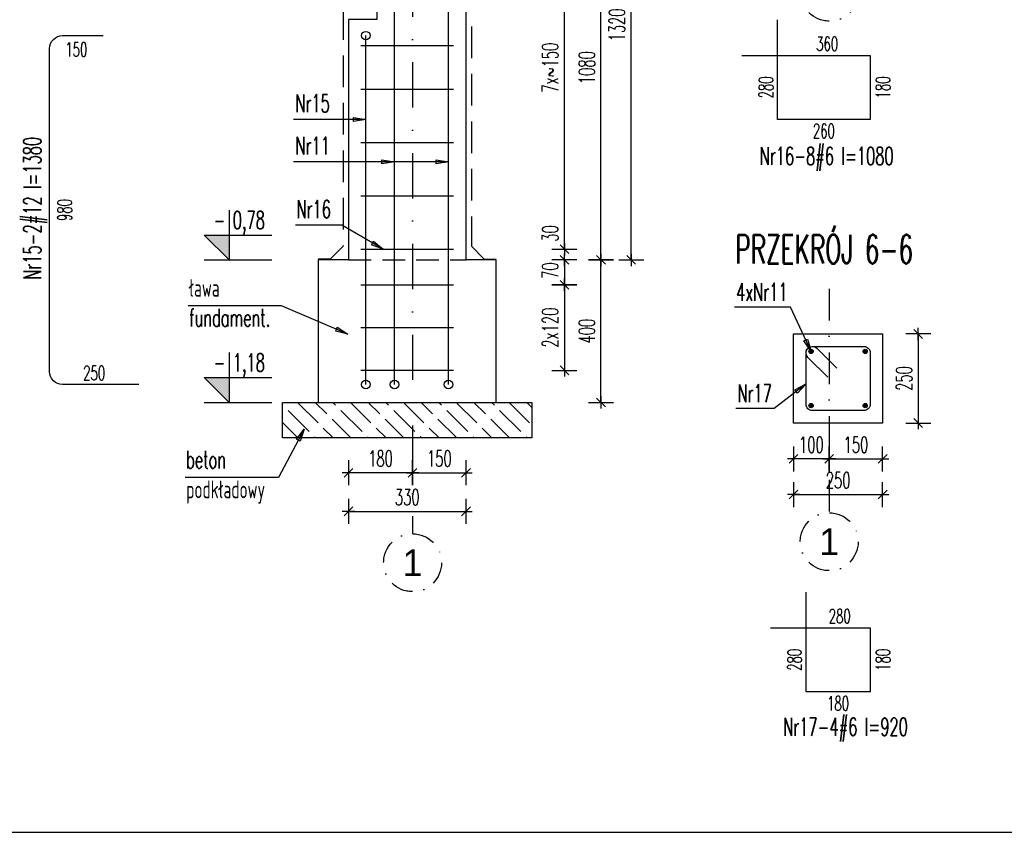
# Model space of a CAD drawing. Header units: centimetres. Extents: x -8002 to -6952, y -9103 to -4648.
# Tile 25 of 35: x -7722 to -7445, y -6111 to -5883. Entities that reach past the tile are written whole.
import ezdxf
from ezdxf.enums import TextEntityAlignment as Align

# ---------------------------------------------------------------- set-up
doc = ezdxf.new("R2010")
doc.units = ezdxf.units.CM
doc.linetypes.add('DASHDOT', pattern=[25.4, 12.7, -6.35, 0, -6.35])
doc.linetypes.add('DASHED', pattern=[19.05, 12.7, -6.35])
doc.layers.get('defpoints').update_dxf_attribs({"color": 8})
for name, color, linetype in [('hatch_R&F', 4, 'Continuous'), ('izolacje_R&F', 3, 'DASHED'), ('konstr_R&F', 2, 'Continuous'), ('odnośniki_R&F', 8, 'Continuous'), ('opisy_prętów_R&F', 2, 'Continuous'), ('opisy_R&F', 3, 'Continuous'), ('osie_R&F', 6, 'DASHDOT'), ('ozn_graficzne_R&F', 5, 'Continuous'), ('strzemiona_R&F', 7, 'Continuous'), ('widoki_przerywana_R&F', 4, 'DASHED'), ('widoki_R&F', 4, 'Continuous'), ('wymiary_R&F', 3, 'Continuous'), ('zbrojenie_R&F', 1, 'Continuous')]:
    doc.layers.add(name, color=color, linetype=linetype)
doc.styles.add('simplex 0.6', font='simplex.shx', dxfattribs={"width": 0.6})
doc.styles.get("Standard").update_dxf_attribs({"font": 'simplex.shx', "width": 0.6})
doc.styles.add('TECH', font='FL Pismo Techniczne.ttf')
doc.dimstyles.new('1_25 [mm]', dxfattribs={"dimscale": 0.25, "dimtxt": 18, "dimasz": 1, "dimexe": 0.18, "dimexo": 0.0625, "dimgap": 7, "dimtad": 1, "dimdec": 1, "dimlfac": 10, "dimrnd": 5, "dimdsep": 46, "dimtxsty": 'Standard', "dimblk1": 'KR', "dimblk2": 'KR', "dimsah": 1, "dimcen": 0.09, "dimse1": 1, "dimse2": 1, "dimclrd": 8, "dimadec": 0, "dimazin": 0, "dimtfac": 1, "dimtdec": 1, "dimtofl": 0, "dimtmove": 0, "dimatfit": 3, "dimfxl": 1, "dimtvp": 1, "dimtolj": 1, "dimtzin": 0, "dimarcsym": 0})
doc.dimstyles.new('PRĘTY 25', dxfattribs={"dimscale": 2.5, "dimtxt": 1.6, "dimasz": 0.4, "dimexe": 0, "dimexo": 0, "dimgap": 0.5, "dimtad": 1, "dimdec": 1, "dimlfac": 10, "dimrnd": 10, "dimzin": 12, "dimdsep": 46, "dimtxsty": 'Standard', "dimblk1": 'W', "dimblk2": 'W', "dimsah": 1, "dimcen": 0, "dimdle": 10, "dimse1": 1, "dimse2": 1, "dimsd1": 1, "dimsd2": 1, "dimclrd": 7, "dimclre": 256, "dimclrt": 256, "dimaunit": 1, "dimadec": 0, "dimazin": 0, "dimtfac": 8e-05, "dimtdec": 1, "dimtix": 1, "dimtmove": 2, "dimatfit": 3, "dimldrblk": 'W', "dimfxl": 1, "dimtolj": 1, "dimtzin": 9, "dimarcsym": 0})
doc.dimstyles.new('PRĘTY 50', dxfattribs={"dimscale": 5, "dimtxt": 1.6, "dimasz": 0.4, "dimexe": 0, "dimexo": 0, "dimgap": 0.5, "dimtad": 1, "dimdec": 1, "dimlfac": 10, "dimrnd": 10, "dimzin": 12, "dimdsep": 46, "dimtxsty": 'Standard', "dimblk1": 'W', "dimblk2": 'W', "dimsah": 1, "dimcen": 0, "dimdle": 10, "dimse1": 1, "dimse2": 1, "dimsd1": 1, "dimsd2": 1, "dimclrd": 7, "dimclre": 256, "dimclrt": 256, "dimaunit": 1, "dimadec": 0, "dimazin": 0, "dimtfac": 8e-05, "dimtdec": 1, "dimtix": 1, "dimtmove": 2, "dimatfit": 3, "dimldrblk": 'W', "dimfxl": 1, "dimtolj": 1, "dimtzin": 9, "dimarcsym": 0})

# ---------------------------------------------------------------- blocks, each defined once
blk = doc.blocks.new('*D679')
at = {"layer": 'defpoints', "color": 0, "transparency": 16777216}
for p in [(-7713.3, -5981.53), (-7688.3, -5985.13), (-7688.3, -5985.13)]:
    blk.add_point(p, dxfattribs=at)
at = {"layer": 'wymiary_R&F', "transparency": 16777216, "insert": (-7700.8, -5981.88), "char_height": 4, "attachment_point": 5}
blk.add_mtext('\\A1;250', dxfattribs=at)
blk = doc.blocks.new('W')
at = {"lineweight": 18}
for p, q in [((66734.272, -158580.872), (66863.494, -158581.143)), ((66733.14, -158581.999), (66732.869, -158711.221))]:
    blk.add_line(p, q, dxfattribs=at)
for radius in [3.765, 2.447]:
    blk.add_circle((66798.503, -158672.515), radius, dxfattribs=at)
for centre, radius, start, end in [((66734.269, -158582.001), 1.129, 89.87977, 179.87977), ((66862.505, -158583.964), 2.824, 16.7493, 89.87977), ((66863.488, -158583.966), 2.824, 16.54501, 89.87977), ((66805.956, -158667.717), 85.33, 64.98828, 86.63544), ((66799.917, -158770.445), 188.235, 76.25086, 86.63543), ((66805.956, -158667.717), 84.154, 64.98828, 128.20069), ((66786.8, -158606.748), 81.882, 341.53714, 16.7493), ((66786.8, -158606.748), 82.824, 341.53714, 16.54501), ((66805.956, -158667.717), 81.801, 68.48995, 128.20069), ((66838.392, -158613.201), 26.353, 6.14358, 76.25086), ((66825.597, -158617.882), 28.235, 68.48996, 110.1351), ((66829.599, -158617.043), 29.412, 17.04731, 64.98828), ((66857.996, -158706.248), 122.353, 110.1351, 143.97002), ((66829.599, -158617.043), 28.235, 17.04731, 64.98828), ((66768.465, -158620.076), 23.529, 128.20069, 152.28248), ((66768.465, -158620.076), 21.176, 128.20069, 152.28248), ((66807.753, -158625.116), 21.176, 71.14641, 130.05003), ((66801.224, -158644.236), 41.38, 19.43014, 71.14641), ((66945.529, -158789.02), 235.294, 130.05004, 136.60143), ((66816.102, -158621.181), 42.353, 334.08368, 17.04731), ((66816.102, -158621.181), 43.529, 334.08368, 17.04731), ((66762.615, -158617.002), 16.921, 152.28248, 197.57296), ((66762.615, -158617.002), 14.568, 152.28248, 197.57296), ((66806.22, -158618.367), 58.918, 332.83643, 7.79053), ((66927.732, -158571.3), 185.882, 195.6602, 198.49274), ((66927.732, -158571.3), 188.235, 195.6602, 198.49274), ((66733.52, -158580.493), 128.235, 314.87977, 339.83879), ((66830.601, -158628.26), 23.569, 333.80136, 8.7092), ((66857.996, -158706.248), 114.824, 136.60143, 154.98438), ((66743.861, -158632.797), 8, 340.08992, 18.49274), ((66743.861, -158632.797), 5.647, 340.08992, 18.49274), ((66820.278, -158637.515), 21.176, 326.97255, 19.43014), ((66733.142, -158580.869), 141.176, 291.28942, 338.47012), ((66733.142, -158580.869), 142.118, 291.28942, 338.49166), ((66926.154, -158698.822), 188.235, 160.08992, 177.01679), ((66837.529, -158667.136), 94.118, 159.86028, 196.56363), ((66812.327, -158673.031), 65.882, 143.97002, 193.16671), ((66837.529, -158667.136), 91.765, 159.86028, 193.16671), ((66733.52, -158580.493), 131.765, 314.87977, 333.80136), ((66733.142, -158580.869), 134.588, 318.23663, 334.08368), ((66733.142, -158580.869), 135.765, 318.43708, 334.08368), ((66733.142, -158580.869), 125.106, 292.5922, 326.97255), ((66788.059, -158673.613), 37.647, 154.98437, 188.67313), ((66835.24, -158679.727), 9.412, 103.13701, 134.87977), ((66833.529, -158672.395), 1.882, 13.47259, 103.13701), ((66733.142, -158580.869), 128.235, 289.92076, 315.118), ((66826.207, -158674.149), 9.412, 314.12236, 13.47259), ((66733.142, -158580.869), 132.706, 291.38849, 315.99781), ((66733.142, -158580.869), 131.765, 295.95818, 315.11162), ((66772.707, -158675.954), 22.118, 188.67312, 292.5922), ((66764.527, -158689.081), 26.353, 179.87977, 260.17328), ((66764.86, -158688.749), 18.303, 196.56362, 252.83776), ((66780.501, -158678.15), 23.569, 261.05034, 295.95818), ((66758.795, -158634.636), 73.412, 279.6886, 288.0475), ((66766.904, -158682.132), 25.229, 252.83776, 279.6886), ((66735.694, -158710.244), 2.824, 179.87977, 253.01024), ((66735.692, -158711.227), 2.824, 179.87977, 253.21454), ((66758.795, -158634.636), 81.882, 253.01024, 288.2224), ((66758.795, -158634.636), 82.824, 253.21454, 288.2224), ((66767.11, -158682.395), 33.412, 257.7647, 281.37192)]:
    blk.add_arc(centre, radius, start, end, dxfattribs=at)
blk = doc.blocks.new('*D680')
at = {"layer": 'defpoints', "color": 0, "transparency": 16777216}
for p in [(-7709.7, -5887.13), (-7705.86, -5887.13), (-7709.7, -5985.13)]:
    blk.add_point(p, dxfattribs=at)
at = {"layer": 'wymiary_R&F', "transparency": 16777216, "insert": (-7709.11, -5936.13), "char_height": 4, "attachment_point": 5, "rotation": 90}
blk.add_mtext('\\A1;980', dxfattribs=at)
blk = doc.blocks.new('*D681')
at = {"layer": 'defpoints', "color": 0, "transparency": 16777216}
for p in [(-7698.3, -5887.13), (-7713.3, -5890.73), (-7698.3, -5894.28)]:
    blk.add_point(p, dxfattribs=at)
at = {"layer": 'wymiary_R&F', "transparency": 16777216, "insert": (-7705.8, -5891.03), "char_height": 4, "attachment_point": 5}
blk.add_mtext('\\A1;150', dxfattribs=at)
blk = doc.blocks.new('KR')
for p, q in [((0, -14), (0, 14)), ((-7, 0), (7, 0))]:
    blk.add_line(p, q)
at = {"color": 2}
blk.add_line((-4.9, -4.9), (4.9, 4.9), dxfattribs=at)
blk = doc.blocks.new('*D660')
at = {"layer": 'defpoints', "color": 0, "transparency": 16777216}
for p in [(-7611.42, -5950.13), (-7596.42, -5950.13), (-7596.42, -6009.9)]:
    blk.add_point(p, dxfattribs=at)
at = {"layer": 'wymiary_R&F', "color": 8, "lineweight": -2, "transparency": 16777216}
blk.add_line((-7611.17, -6009.9), (-7596.67, -6009.9), dxfattribs=at)
at = {"layer": 'wymiary_R&F', "color": 8, "lineweight": -2, "transparency": 16777216, "xscale": 0.25, "yscale": 0.25, "zscale": 0.25, "rotation": 180}
blk.add_blockref('KR', (-7611.42, -6009.9), dxfattribs=at)
at = {"layer": 'wymiary_R&F', "color": 8, "lineweight": -2, "transparency": 16777216, "xscale": 0.25, "yscale": 0.25, "zscale": 0.25}
blk.add_blockref('KR', (-7596.42, -6009.9), dxfattribs=at)
at = {"layer": 'wymiary_R&F', "color": 0, "transparency": 16777216, "insert": (-7603.92, -6005.9), "char_height": 4.5, "attachment_point": 5}
blk.add_mtext('\\A1;150', dxfattribs=at)
blk = doc.blocks.new('*D682')
at = {"layer": 'defpoints', "color": 0, "transparency": 16777216}
for p in [(-7629.42, -5950.13), (-7611.42, -5950.13), (-7629.42, -6009.9)]:
    blk.add_point(p, dxfattribs=at)
at = {"layer": 'wymiary_R&F', "color": 8, "lineweight": -2, "transparency": 16777216}
blk.add_line((-7611.67, -6009.9), (-7629.17, -6009.9), dxfattribs=at)
at = {"layer": 'wymiary_R&F', "color": 8, "lineweight": -2, "transparency": 16777216, "xscale": 0.25, "yscale": 0.25, "zscale": 0.25, "rotation": 180}
blk.add_blockref('KR', (-7629.42, -6009.9), dxfattribs=at)
at = {"layer": 'wymiary_R&F', "color": 8, "lineweight": -2, "transparency": 16777216, "xscale": 0.25, "yscale": 0.25, "zscale": 0.25}
blk.add_blockref('KR', (-7611.42, -6009.9), dxfattribs=at)
at = {"layer": 'wymiary_R&F', "color": 0, "transparency": 16777216, "insert": (-7620.42, -6005.9), "char_height": 4.5, "attachment_point": 5}
blk.add_mtext('\\A1;180', dxfattribs=at)
blk = doc.blocks.new('*D661')
at = {"layer": 'defpoints', "color": 0, "transparency": 16777216}
for p in [(-7629.42, -5950.13), (-7596.42, -5950.13), (-7596.42, -6020.73)]:
    blk.add_point(p, dxfattribs=at)
at = {"layer": 'wymiary_R&F', "color": 8, "lineweight": -2, "transparency": 16777216}
blk.add_line((-7629.17, -6020.73), (-7596.67, -6020.73), dxfattribs=at)
at = {"layer": 'wymiary_R&F', "color": 8, "lineweight": -2, "transparency": 16777216, "xscale": 0.25, "yscale": 0.25, "zscale": 0.25, "rotation": 180}
blk.add_blockref('KR', (-7629.42, -6020.73), dxfattribs=at)
at = {"layer": 'wymiary_R&F', "color": 8, "lineweight": -2, "transparency": 16777216, "xscale": 0.25, "yscale": 0.25, "zscale": 0.25}
blk.add_blockref('KR', (-7596.42, -6020.73), dxfattribs=at)
at = {"layer": 'wymiary_R&F', "color": 0, "transparency": 16777216, "insert": (-7612.92, -6016.73), "char_height": 4.5, "attachment_point": 5}
blk.add_mtext('\\A1;330', dxfattribs=at)
blk = doc.blocks.new('*D687')
at = {"layer": 'defpoints', "color": 0, "transparency": 16777216}
for p in [(-7482.97, -5892.68), (-7482.97, -5910.68), (-7476.12, -5910.68)]:
    blk.add_point(p, dxfattribs=at)
at = {"layer": 'wymiary_R&F', "transparency": 16777216, "insert": (-7479.37, -5901.68), "char_height": 4, "attachment_point": 5, "rotation": 90, "style": 'simplex 0.6'}
blk.add_mtext('\\A1;180', dxfattribs=at)
blk = doc.blocks.new('_None')
blk = doc.blocks.new('*D688')
at = {"layer": 'defpoints', "color": 0, "transparency": 16777216}
for p in [(-7518.97, -5892.68), (-7482.97, -5892.68), (-7482.97, -5892.68)]:
    blk.add_point(p, dxfattribs=at)
at = {"layer": 'wymiary_R&F', "transparency": 16777216, "insert": (-7495.04, -5889.43), "char_height": 4, "attachment_point": 5, "style": 'simplex 0.6'}
blk.add_mtext('\\A1;360', dxfattribs=at)
blk = doc.blocks.new('*D689')
at = {"layer": 'defpoints', "color": 0, "transparency": 16777216}
for p in [(-7508.97, -5882.68), (-7508.97, -5910.68), (-7508.97, -5910.68)]:
    blk.add_point(p, dxfattribs=at)
at = {"layer": 'wymiary_R&F', "transparency": 16777216, "insert": (-7512.22, -5901.68), "char_height": 4, "attachment_point": 5, "rotation": 90, "style": 'simplex 0.6'}
blk.add_mtext('\\A1;280', dxfattribs=at)
blk = doc.blocks.new('*D690')
at = {"layer": 'defpoints', "color": 0, "transparency": 16777216}
for p in [(-7508.97, -5910.68), (-7482.97, -5910.68), (-7508.97, -5917.15)]:
    blk.add_point(p, dxfattribs=at)
at = {"layer": 'wymiary_R&F', "transparency": 16777216, "insert": (-7495.97, -5913.9), "char_height": 4, "attachment_point": 5, "style": 'simplex 0.6'}
blk.add_mtext('\\A1;260', dxfattribs=at)
blk = doc.blocks.new('*D692')
at = {"layer": 'defpoints', "color": 0, "transparency": 16777216}
for p in [(-7504.47, -5995.92), (-7479.47, -5995.92), (-7479.47, -6016.01)]:
    blk.add_point(p, dxfattribs=at)
at = {"layer": 'wymiary_R&F', "color": 8, "lineweight": -2, "transparency": 16777216}
blk.add_line((-7504.22, -6016.01), (-7479.72, -6016.01), dxfattribs=at)
at = {"layer": 'wymiary_R&F', "color": 8, "lineweight": -2, "transparency": 16777216, "xscale": 0.25, "yscale": 0.25, "zscale": 0.25, "rotation": 180}
blk.add_blockref('KR', (-7504.47, -6016.01), dxfattribs=at)
at = {"layer": 'wymiary_R&F', "color": 8, "lineweight": -2, "transparency": 16777216, "xscale": 0.25, "yscale": 0.25, "zscale": 0.25}
blk.add_blockref('KR', (-7479.47, -6016.01), dxfattribs=at)
at = {"layer": 'wymiary_R&F', "color": 0, "transparency": 16777216, "insert": (-7491.97, -6012.01), "char_height": 4.5, "attachment_point": 5}
blk.add_mtext('\\A1;250', dxfattribs=at)
blk = doc.blocks.new('*D693')
at = {"layer": 'defpoints', "color": 0, "transparency": 16777216}
for p in [(-7479.47, -5970.92), (-7479.47, -5995.92), (-7469.47, -5995.92)]:
    blk.add_point(p, dxfattribs=at)
at = {"layer": 'wymiary_R&F', "color": 8, "lineweight": -2, "transparency": 16777216}
blk.add_line((-7469.47, -5971.17), (-7469.47, -5995.67), dxfattribs=at)
at = {"layer": 'wymiary_R&F', "color": 8, "lineweight": -2, "transparency": 16777216, "xscale": 0.25, "yscale": 0.25, "zscale": 0.25}
for p, rotation in [((-7469.47, -5970.92), 90), ((-7469.47, -5995.92), 270)]:
    blk.add_blockref('KR', p, dxfattribs=dict(at, rotation=rotation))
at = {"layer": 'wymiary_R&F', "color": 0, "transparency": 16777216, "insert": (-7473.47, -5983.42), "char_height": 4.5, "attachment_point": 5, "rotation": 90}
blk.add_mtext('\\A1;250', dxfattribs=at)
blk = doc.blocks.new('*D663')
at = {"layer": 'defpoints', "color": 0, "transparency": 16777216}
for p in [(-7494.47, -5995.92), (-7479.47, -5995.92), (-7479.47, -6006.01)]:
    blk.add_point(p, dxfattribs=at)
at = {"layer": 'wymiary_R&F', "color": 8, "lineweight": -2, "transparency": 16777216}
blk.add_line((-7494.22, -6006.01), (-7479.72, -6006.01), dxfattribs=at)
at = {"layer": 'wymiary_R&F', "color": 8, "lineweight": -2, "transparency": 16777216, "xscale": 0.25, "yscale": 0.25, "zscale": 0.25, "rotation": 180}
blk.add_blockref('KR', (-7494.47, -6006.01), dxfattribs=at)
at = {"layer": 'wymiary_R&F', "color": 8, "lineweight": -2, "transparency": 16777216, "xscale": 0.25, "yscale": 0.25, "zscale": 0.25}
blk.add_blockref('KR', (-7479.47, -6006.01), dxfattribs=at)
at = {"layer": 'wymiary_R&F', "color": 0, "transparency": 16777216, "insert": (-7486.97, -6002.01), "char_height": 4.5, "attachment_point": 5}
blk.add_mtext('\\A1;150', dxfattribs=at)
blk = doc.blocks.new('*D664')
at = {"layer": 'defpoints', "color": 0, "transparency": 16777216}
for p in [(-7504.47, -5995.92), (-7494.47, -5995.92), (-7504.47, -6006.01)]:
    blk.add_point(p, dxfattribs=at)
at = {"layer": 'wymiary_R&F', "color": 8, "lineweight": -2, "transparency": 16777216}
blk.add_line((-7494.72, -6006.01), (-7504.22, -6006.01), dxfattribs=at)
at = {"layer": 'wymiary_R&F', "color": 8, "lineweight": -2, "transparency": 16777216, "xscale": 0.25, "yscale": 0.25, "zscale": 0.25, "rotation": 180}
blk.add_blockref('KR', (-7504.47, -6006.01), dxfattribs=at)
at = {"layer": 'wymiary_R&F', "color": 8, "lineweight": -2, "transparency": 16777216, "xscale": 0.25, "yscale": 0.25, "zscale": 0.25}
blk.add_blockref('KR', (-7494.47, -6006.01), dxfattribs=at)
at = {"layer": 'wymiary_R&F', "color": 0, "transparency": 16777216, "insert": (-7499.47, -6002.01), "char_height": 4.5, "attachment_point": 5}
blk.add_mtext('\\A1;100', dxfattribs=at)
blk = doc.blocks.new('*D694')
at = {"layer": 'defpoints', "color": 0, "transparency": 16777216}
for p in [(-7482.97, -6053.42), (-7482.97, -6071.42), (-7476.12, -6071.42)]:
    blk.add_point(p, dxfattribs=at)
at = {"layer": 'wymiary_R&F', "transparency": 16777216, "insert": (-7479.37, -6062.42), "char_height": 4, "attachment_point": 5, "rotation": 90, "style": 'simplex 0.6'}
blk.add_mtext('\\A1;180', dxfattribs=at)
blk = doc.blocks.new('*D695')
at = {"layer": 'defpoints', "color": 0, "transparency": 16777216}
for p in [(-7510.97, -6053.42), (-7482.97, -6053.42), (-7482.97, -6053.42)]:
    blk.add_point(p, dxfattribs=at)
at = {"layer": 'wymiary_R&F', "transparency": 16777216, "insert": (-7491.5, -6050.17), "char_height": 4, "attachment_point": 5, "style": 'simplex 0.6'}
blk.add_mtext('\\A1;280', dxfattribs=at)
blk = doc.blocks.new('*D696')
at = {"layer": 'defpoints', "color": 0, "transparency": 16777216}
for p in [(-7500.97, -6043.42), (-7500.97, -6071.42), (-7500.97, -6071.42)]:
    blk.add_point(p, dxfattribs=at)
at = {"layer": 'wymiary_R&F', "transparency": 16777216, "insert": (-7504.22, -6062.42), "char_height": 4, "attachment_point": 5, "rotation": 90, "style": 'simplex 0.6'}
blk.add_mtext('\\A1;280', dxfattribs=at)
blk = doc.blocks.new('*D697')
at = {"layer": 'defpoints', "color": 0, "transparency": 16777216}
for p in [(-7500.97, -6071.42), (-7482.97, -6071.42), (-7500.97, -6077.9)]:
    blk.add_point(p, dxfattribs=at)
at = {"layer": 'wymiary_R&F', "transparency": 16777216, "insert": (-7491.97, -6074.65), "char_height": 4, "attachment_point": 5, "style": 'simplex 0.6'}
blk.add_mtext('\\A1;180', dxfattribs=at)
blk = doc.blocks.new('*D665')
at = {"layer": 'defpoints', "color": 0, "transparency": 16777216}
for p in [(-7587.92, -5950.13), (-7558.53, -5950.13), (-7587.92, -5990.13)]:
    blk.add_point(p, dxfattribs=at)
at = {"layer": 'wymiary_R&F', "color": 8, "lineweight": -2, "transparency": 16777216}
blk.add_line((-7558.53, -5989.88), (-7558.53, -5950.38), dxfattribs=at)
at = {"layer": 'wymiary_R&F', "color": 8, "lineweight": -2, "transparency": 16777216, "xscale": 0.25, "yscale": 0.25, "zscale": 0.25}
for p, rotation in [((-7558.53, -5950.13), 90), ((-7558.53, -5990.13), 270)]:
    blk.add_blockref('KR', p, dxfattribs=dict(at, rotation=rotation))
at = {"layer": 'wymiary_R&F', "color": 0, "transparency": 16777216, "insert": (-7562.53, -5970.13), "char_height": 4.5, "attachment_point": 5, "rotation": 90}
blk.add_mtext('\\A1;400', dxfattribs=at)
blk = doc.blocks.new('*D666')
at = {"layer": 'defpoints', "color": 0, "transparency": 16777216}
for p in [(-7596.42, -5842.13), (-7558.53, -5842.13), (-7587.92, -5950.13)]:
    blk.add_point(p, dxfattribs=at)
at = {"layer": 'wymiary_R&F', "color": 8, "lineweight": -2, "transparency": 16777216}
blk.add_line((-7558.53, -5949.88), (-7558.53, -5842.38), dxfattribs=at)
at = {"layer": 'wymiary_R&F', "color": 8, "lineweight": -2, "transparency": 16777216, "xscale": 0.25, "yscale": 0.25, "zscale": 0.25}
for p, rotation in [((-7558.53, -5842.13), 90), ((-7558.53, -5950.13), 270)]:
    blk.add_blockref('KR', p, dxfattribs=dict(at, rotation=rotation))
at = {"layer": 'wymiary_R&F', "color": 0, "transparency": 16777216, "insert": (-7562.53, -5896.13), "char_height": 4.5, "attachment_point": 5, "rotation": 90, "style": 'simplex 0.6'}
blk.add_mtext('\\A1;1080', dxfattribs=at)
blk = doc.blocks.new('*D668')
at = {"layer": 'defpoints', "color": 0, "transparency": 16777216}
for p in [(-7596.42, -5818.13), (-7550.05, -5818.13), (-7587.92, -5950.13)]:
    blk.add_point(p, dxfattribs=at)
at = {"layer": 'wymiary_R&F', "color": 8, "lineweight": -2, "transparency": 16777216}
blk.add_line((-7550.05, -5949.88), (-7550.05, -5818.38), dxfattribs=at)
at = {"layer": 'wymiary_R&F', "color": 8, "lineweight": -2, "transparency": 16777216, "xscale": 0.25, "yscale": 0.25, "zscale": 0.25}
for p, rotation in [((-7550.05, -5818.13), 90), ((-7550.05, -5950.13), 270)]:
    blk.add_blockref('KR', p, dxfattribs=dict(at, rotation=rotation))
at = {"layer": 'wymiary_R&F', "color": 0, "transparency": 16777216, "insert": (-7554.05, -5884.13), "char_height": 4.5, "attachment_point": 5, "rotation": 90}
blk.add_mtext('\\A1;1320', dxfattribs=at)
blk = doc.blocks.new('*D669')
at = {"layer": 'defpoints', "color": 0, "transparency": 16777216}
for p in [(-7587.92, -5950.13), (-7599.92, -5957.13), (-7568.79, -5957.13)]:
    blk.add_point(p, dxfattribs=at)
at = {"layer": 'wymiary_R&F', "color": 8, "lineweight": -2, "transparency": 16777216}
blk.add_line((-7568.79, -5950.38), (-7568.79, -5956.88), dxfattribs=at)
at = {"layer": 'wymiary_R&F', "color": 8, "lineweight": -2, "transparency": 16777216, "xscale": 0.25, "yscale": 0.25, "zscale": 0.25}
for p, rotation in [((-7568.79, -5950.13), 90), ((-7568.79, -5957.13), 270)]:
    blk.add_blockref('KR', p, dxfattribs=dict(at, rotation=rotation))
at = {"layer": 'wymiary_R&F', "color": 0, "transparency": 16777216, "insert": (-7572.79, -5953.13), "char_height": 4.5, "attachment_point": 5, "rotation": 90}
blk.add_mtext('\\A1;70', dxfattribs=at)
blk = doc.blocks.new('*D670')
at = {"layer": 'defpoints', "color": 0, "transparency": 16777216}
for p in [(-7599.92, -5957.13), (-7599.92, -5981.13), (-7568.79, -5981.13)]:
    blk.add_point(p, dxfattribs=at)
at = {"layer": 'wymiary_R&F', "color": 8, "lineweight": -2, "transparency": 16777216}
blk.add_line((-7568.79, -5957.38), (-7568.79, -5980.88), dxfattribs=at)
at = {"layer": 'wymiary_R&F', "color": 8, "lineweight": -2, "transparency": 16777216, "xscale": 0.25, "yscale": 0.25, "zscale": 0.25}
for p, rotation in [((-7568.79, -5957.13), 90), ((-7568.79, -5981.13), 270)]:
    blk.add_blockref('KR', p, dxfattribs=dict(at, rotation=rotation))
at = {"layer": 'wymiary_R&F', "color": 0, "transparency": 16777216, "insert": (-7572.79, -5969.13), "char_height": 4.5, "attachment_point": 5, "rotation": 90, "style": 'simplex 0.6'}
blk.add_mtext('\\A1;2x120', dxfattribs=at)
blk = doc.blocks.new('*D671')
at = {"layer": 'defpoints', "color": 0, "transparency": 16777216}
for p in [(-7599.92, -5947.13), (-7568.79, -5947.13), (-7587.92, -5950.13)]:
    blk.add_point(p, dxfattribs=at)
at = {"layer": 'wymiary_R&F', "color": 8, "lineweight": -2, "transparency": 16777216}
for p, q in [((-7568.79, -5946.88), (-7568.79, -5938.75)), ((-7568.79, -5950.38), (-7568.79, -5950.63))]:
    blk.add_line(p, q, dxfattribs=at)
at = {"layer": 'wymiary_R&F', "color": 8, "lineweight": -2, "transparency": 16777216, "xscale": 0.25, "yscale": 0.25, "zscale": 0.25}
for p, rotation in [((-7568.79, -5947.13), 270), ((-7568.79, -5950.13), 90)]:
    blk.add_blockref('KR', p, dxfattribs=dict(at, rotation=rotation))
at = {"layer": 'wymiary_R&F', "color": 0, "transparency": 16777216, "insert": (-7572.79, -5942.69), "char_height": 4.5, "attachment_point": 5, "rotation": 90}
blk.add_mtext('\\A1;30', dxfattribs=at)
blk = doc.blocks.new('*D673')
at = {"layer": 'defpoints', "color": 0, "transparency": 16777216}
for p in [(-7599.92, -5845.13), (-7568.79, -5845.13), (-7599.92, -5947.13)]:
    blk.add_point(p, dxfattribs=at)
at = {"layer": 'wymiary_R&F', "color": 8, "lineweight": -2, "transparency": 16777216}
blk.add_line((-7568.79, -5946.88), (-7568.79, -5845.38), dxfattribs=at)
at = {"layer": 'wymiary_R&F', "color": 8, "lineweight": -2, "transparency": 16777216, "xscale": 0.25, "yscale": 0.25, "zscale": 0.25}
for p, rotation in [((-7568.79, -5845.13), 90), ((-7568.79, -5947.13), 270)]:
    blk.add_blockref('KR', p, dxfattribs=dict(at, rotation=rotation))
at = {"layer": 'wymiary_R&F', "color": 0, "transparency": 16777216, "insert": (-7572.79, -5896.13), "char_height": 4.5, "attachment_point": 5, "rotation": 90, "style": 'simplex 0.6'}
blk.add_mtext('\\A1;7x~150', dxfattribs=at)

msp = doc.modelspace()

# ---------------------------------------------------------------- hatches: boundary and pattern name
at = {"layer": 'hatch_R&F'}
h = msp.add_hatch(dxfattribs=at)
h.set_pattern_fill('ACAD_ISO02W100', color=256, scale=0.7, angle=135, style=0)
h.set_pattern_definition([(135, (-6897.981, -5270.7146), (-2.474874, -2.474874), [8.4, -2.1])])
h.paths.add_polyline_path([(-7647.92, -5990.125), (-7577.92, -5990.125), (-7577.92, -6000.125), (-7647.92, -6000.125)])
at = {"layer": 'ozn_graficzne_R&F'}
for points in [[(-7662.92, -5950.125), (-7669.92, -5943.125), (-7662.92, -5943.125)], [(-7662.92, -5990.125), (-7669.92, -5983.125), (-7662.92, -5983.125)]]:
    msp.add_hatch(color=7, dxfattribs=at).paths.add_polyline_path(points)
at = {"layer": 'zbrojenie_R&F'}
h = msp.add_hatch(color=3, dxfattribs=at)
edge = h.paths.add_edge_path()
edge.add_arc((-7499.571, -5975.819), 0.6, 0, 360)
h = msp.add_hatch(color=3, dxfattribs=at)
edge = h.paths.add_edge_path()
edge.add_arc((-7484.371, -5975.819), 0.6, 0, 360)
h = msp.add_hatch(color=3, dxfattribs=at)
edge = h.paths.add_edge_path()
edge.add_arc((-7499.571, -5991.019), 0.6, 0, 360)
h = msp.add_hatch(color=3, dxfattribs=at)
edge = h.paths.add_edge_path()
edge.add_arc((-7484.371, -5991.019), 0.6, 0, 360)

# ---------------------------------------------------------------- linework, layer by layer
at = {"layer": 'izolacje_R&F', "ltscale": 0.7}
for points in [[(-7622.92, -5817.875), (-7622.92, -5874.522), (-7627.773, -5879.375), (-7630.92, -5879.375), (-7630.92, -5946.272), (-7634.523, -5949.875), (-7637.92, -5949.875)], [(-7594.92, -5817.875), (-7594.92, -5946.272), (-7591.316, -5949.875), (-7587.92, -5949.875)]]:
    msp.add_lwpolyline(points, dxfattribs=at)
at = {"layer": 'konstr_R&F'}
for points in [[(-7596.42, -5950.125), (-7596.42, -5818.125), (-7621.42, -5818.125), (-7621.42, -5882.625), (-7629.42, -5882.625), (-7629.42, -5950.125), (-7637.92, -5950.125), (-7637.92, -5990.125), (-7587.92, -5990.125), (-7587.92, -5950.125)], [(-7504.471, -5970.919), (-7479.471, -5970.919), (-7479.471, -5995.919), (-7504.471, -5995.919)]]:
    msp.add_lwpolyline(points, close=True, dxfattribs=at)
at = {"layer": 'osie_R&F'}
msp.add_line((-7611.42, -5818.125), (-7611.42, -6027.029), dxfattribs=at)
at = {"layer": 'osie_R&F', "ltscale": 0.7}
msp.add_line((-7494.471, -5958.21), (-7494.471, -6021.137), dxfattribs=at)
at = {"layer": 'osie_R&F', "ltscale": 0.5}
for centre in [(-7494.471, -5874.931), (-7494.471, -6029.262), (-7611.42, -6035.154)]:
    msp.add_circle(centre, 8.125, dxfattribs=at)
at = {"layer": 'ozn_graficzne_R&F', "color": 4}
for p, q in [((-7669.92, -5950.125), (-7650.92, -5950.125)), ((-7669.92, -5990.125), (-7650.92, -5990.125))]:
    msp.add_line(p, q, dxfattribs=at)
at = {"layer": 'ozn_graficzne_R&F', "color": 7}
for points in [[(-7662.92, -5936.125), (-7662.92, -5950.125), (-7669.92, -5943.125), (-7650.92, -5943.125)], [(-7662.92, -5976.125), (-7662.92, -5990.125), (-7669.92, -5983.125), (-7650.92, -5983.125)]]:
    msp.add_lwpolyline(points, dxfattribs=at)
at = {"layer": 'strzemiona_R&F', "ltscale": 0.25}
for p, q in [((-7625.92, -5947.125), (-7599.92, -5947.125)), ((-7625.92, -5957.125), (-7599.92, -5957.125)), ((-7625.92, -5981.125), (-7599.92, -5981.125))]:
    msp.add_line(p, q, dxfattribs=at)
at = {"layer": 'strzemiona_R&F', "color": 4, "ltscale": 0.25}
msp.add_line((-7625.92, -5969.125), (-7599.92, -5969.125), dxfattribs=at)
at = {"layer": 'strzemiona_R&F', "extrusion": (0, 0, -1)}
for points in [[(7518.971, -5892.68), (7482.971, -5892.68), (7482.971, -5910.68), (7508.971, -5910.68), (7508.971, -5882.68)], [(7510.971, -6053.421), (7482.971, -6053.421), (7482.971, -6071.421), (7500.971, -6071.421), (7500.971, -6043.421)]]:
    msp.add_lwpolyline(points, dxfattribs=at)
at = {"layer": 'strzemiona_R&F', "ltscale": 0.25}
msp.add_lwpolyline([(-7625.92, -5889.876), (-7599.92, -5889.876)], dxfattribs=at)
at = {"layer": 'strzemiona_R&F', "color": 4, "ltscale": 0.25}
for points in [[(-7625.92, -5902.125), (-7599.92, -5902.125)], [(-7625.92, -5917.125), (-7599.92, -5917.125)], [(-7625.92, -5932.125), (-7599.92, -5932.125)]]:
    msp.add_lwpolyline(points, dxfattribs=at)
at = {"layer": 'strzemiona_R&F'}
msp.add_lwpolyline([(-7494.873, -5983.063), (-7500.444, -5977.491, -0.6681786), (-7499.171, -5974.419), (-7484.771, -5974.419, -0.4142136), (-7482.971, -5976.219), (-7482.971, -5990.619, -0.4142136), (-7484.771, -5992.419), (-7499.171, -5992.419, -0.4142136), (-7500.971, -5990.619), (-7500.971, -5976.219, -0.6681786), (-7497.899, -5974.946), (-7492.327, -5980.517)], format="xyb", dxfattribs=at)
at = {"layer": 'widoki_przerywana_R&F', "ltscale": 0.5}
msp.add_line((-7629.42, -5950.125), (-7596.42, -5950.125), dxfattribs=at)
at = {"layer": 'widoki_R&F'}
msp.add_lwpolyline([(-7647.92, -5990.125), (-7577.92, -5990.125), (-7577.92, -6000.125), (-7647.92, -6000.125)], close=True, dxfattribs=at)
at = {"layer": 'wymiary_R&F', "color": 5}
msp.add_lwpolyline([(-7942.267, -6110.866), (-6974.767, -6110.866), (-6974.767, -5413.366), (-7942.267, -5413.366)], close=True, dxfattribs=at)
at = {"layer": 'wymiary_R&F'}
for centre in [(-7624.52, -5887.125), (-7624.52, -5985.125), (-7616.52, -5985.125), (-7601.32, -5985.125)]:
    msp.add_circle(centre, 1.2, dxfattribs=at)
at = {"layer": 'zbrojenie_R&F'}
for points in [[(-7616.52, -5985.125), (-7616.52, -5823.125)], [(-7601.32, -5985.125), (-7601.32, -5823.125)], [(-7624.52, -5985.125), (-7624.52, -5887.125)]]:
    msp.add_lwpolyline(points, dxfattribs=at)
msp.add_lwpolyline([(-7688.297, -5985.125), (-7709.697, -5985.125, -0.4142136), (-7713.297, -5981.525), (-7713.297, -5890.725), (-7713.297, -5890.725, -0.4142136), (-7709.697, -5887.125), (-7698.297, -5887.125)], format="xyb", dxfattribs=at)
at = {"layer": 'zbrojenie_R&F', "color": 3}
for centre in [(-7499.571, -5975.819), (-7484.371, -5975.819), (-7499.571, -5991.019), (-7484.371, -5991.019)]:
    msp.add_circle(centre, 0.6, dxfattribs=at)

# ---------------------------------------------------------------- texts
at = {"layer": 'opisy_prętów_R&F', "style": 'simplex 0.6', "width": 0.6}
for s, p in [('Nr15', (-7644.302, -5908.651)), ('Nr11', (-7644.302, -5920.559)), ('4xNr11', (-7520.586, -5961.643)), ('Nr17', (-7520.194, -5990.084))]:
    msp.add_text(s, height=5, dxfattribs=at).set_placement(p)
msp.add_text('Nr15-2#12 l=1380', height=5, rotation=90, dxfattribs=at).set_placement((-7715.68, -5935.632), align=Align.CENTER)
for s, p in [('Nr16-8#6 l=1080', (-7495.173, -5923.423)), ('Nr17-4#6 l=920', (-7489.889, -6083.736))]:
    msp.add_text(s, height=5, dxfattribs=at).set_placement(p, align=Align.CENTER)
at = {"layer": 'opisy_prętów_R&F', "width": 0.6}
msp.add_text('Nr16', height=5, dxfattribs=at).set_placement((-7643.986, -5938.371))
at = {"layer": 'opisy_R&F', "width": 0.6}
for s, p in [('ława', (-7674.116, -5960.477)), ('fundament.', (-7674.116, -5968.848)), ('beton', (-7674.977, -6008.688)), ('podkładowy', (-7674.977, -6017.059))]:
    msp.add_text(s, height=5, dxfattribs=at).set_placement(p)
at = {"layer": 'osie_R&F', "color": 3, "style": 'TECH'}
for p in [(-7494.471, -6029.262), (-7611.42, -6035.154)]:
    msp.add_text('1', height=7.5, dxfattribs=at).set_placement(p, align=Align.MIDDLE_CENTER)
at = {"layer": 'ozn_graficzne_R&F', "color": 3, "style": 'simplex 0.6', "width": 0.6}
for s, p in [('- 0,78', (-7667.289, -5941.426)), ('- 1,18', (-7667.289, -5981.426))]:
    msp.add_text(s, height=5, dxfattribs=at).set_placement(p)
at = {"layer": 'ozn_graficzne_R&F', "style": 'simplex 0.6', "width": 0.6}
msp.add_text('PRZEKRÓJ 6-6', height=8, dxfattribs=at).set_placement((-7495.894, -5951.082), align=Align.CENTER)

# ---------------------------------------------------------------- dimensions: what is measured, and where the dimension line sits
at = {"layer": 'wymiary_R&F'}
for base, p1, p2, picture, middle in [((-7550.053, -5818.125), (-7587.92, -5950.125), (-7596.42, -5818.125), '*D668', (-7554.053, -5884.125)), ((-7568.794, -5947.125), (-7587.92, -5950.125), (-7599.92, -5947.125), '*D671', (-7572.794, -5942.69)), ((-7558.531, -5950.125), (-7587.92, -5990.125), (-7587.92, -5950.125), '*D665', (-7562.531, -5970.125)), ((-7469.471, -5995.919), (-7479.471, -5970.919), (-7479.471, -5995.919), '*D693', (-7473.471, -5983.419))]:
    dim = msp.add_linear_dim(base=base, p1=p1, p2=p2, angle=90, dimstyle='1_25 [mm]', dxfattribs=at)
    dim.commit()
    dim.dimension.update_dxf_attribs({"geometry": picture, "text_midpoint": middle})
for base, p1, p2, dimstyle, override, picture, middle in [((-7558.531, -5842.125), (-7587.92, -5950.125), (-7596.42, -5842.125), '1_25 [mm]', {"dimtxsty": 'simplex 0.6'}, '*D666', (-7562.531, -5896.125)), ((-7705.865, -5887.125), (-7709.697, -5985.125), (-7709.697, -5887.125), 'PRĘTY 25', {"dimpost": '<>'}, '*D680', (-7709.115, -5936.125)), ((-7476.123, -5910.68), (-7482.971, -5892.68), (-7482.971, -5910.68), 'PRĘTY 25', {"dimpost": '<>', "dimtxsty": 'simplex 0.6', "dimldrblk": 'None'}, '*D687', (-7479.373, -5901.68)), ((-7476.123, -6071.421), (-7482.971, -6053.421), (-7482.971, -6071.421), 'PRĘTY 25', {"dimpost": '<>', "dimtxsty": 'simplex 0.6', "dimldrblk": 'None'}, '*D694', (-7479.373, -6062.421))]:
    dim = msp.add_linear_dim(base=base, p1=p1, p2=p2, angle=90, dimstyle=dimstyle, override=override, dxfattribs=at)
    dim.commit()
    dim.dimension.update_dxf_attribs({"geometry": picture, "text_midpoint": middle})
for base, p1, p2, text, override, picture, middle in [((-7568.794, -5845.125), (-7599.92, -5947.125), (-7599.92, -5845.125), '7x~150', {"dimtxsty": 'simplex 0.6', "dimtmove": 1}, '*D673', (-7572.794, -5896.125)), ((-7568.794, -5981.125), (-7599.92, -5957.125), (-7599.92, -5981.125), '2x120', {"dimtxsty": 'simplex 0.6', "dimtmove": 1, "dimtolj": 1}, '*D670', (-7572.794, -5969.125))]:
    dim = msp.add_linear_dim(base=base, p1=p1, p2=p2, angle=90, text=text, dimstyle='1_25 [mm]', override=override, dxfattribs=at)
    dim.commit()
    dim.dimension.update_dxf_attribs({"geometry": picture, "text_midpoint": middle})
for base, p1, p2, picture, middle in [((-7508.971, -5910.68), (-7508.971, -5882.68), (-7508.971, -5910.68), '*D689', (-7512.221, -5901.68)), ((-7500.971, -6071.421), (-7500.971, -6043.421), (-7500.971, -6071.421), '*D696', (-7504.221, -6062.421))]:
    dim = msp.add_linear_dim(base=base, p1=p1, p2=p2, angle=90, dimstyle='PRĘTY 25', override={"dimpost": '<>', "dimtxsty": 'simplex 0.6', "dimldrblk": 'None'}, dxfattribs=at)
    dim.commit()
    dim.dimension.update_dxf_attribs({"geometry": picture, "text_midpoint": middle, "dimtype": 160})
for base, p1, p2, picture, middle in [((-7482.971, -5892.68), (-7518.971, -5892.68), (-7482.971, -5892.68), '*D688', (-7495.035, -5889.43)), ((-7482.971, -6053.421), (-7510.971, -6053.421), (-7482.971, -6053.421), '*D695', (-7491.501, -6050.171))]:
    dim = msp.add_linear_dim(base=base, p1=p1, p2=p2, dimstyle='PRĘTY 25', override={"dimpost": '<>', "dimtxsty": 'simplex 0.6', "dimldrblk": 'None'}, dxfattribs=at)
    dim.commit()
    dim.dimension.update_dxf_attribs({"geometry": picture, "text_midpoint": middle, "dimtype": 160})
for base, p1, p2, override, picture, middle in [((-7698.297, -5894.281), (-7713.297, -5890.725), (-7698.297, -5887.125), {"dimpost": '<>'}, '*D681', (-7705.797, -5891.031)), ((-7508.971, -5917.155), (-7482.971, -5910.68), (-7508.971, -5910.68), {"dimpost": '<>', "dimtxsty": 'simplex 0.6', "dimldrblk": 'None', "dimtolj": 1}, '*D690', (-7495.971, -5913.905)), ((-7688.297, -5985.125), (-7713.297, -5981.525), (-7688.297, -5985.125), {"dimpost": '<>'}, '*D679', (-7700.797, -5981.875)), ((-7500.971, -6077.896), (-7482.971, -6071.421), (-7500.971, -6071.421), {"dimpost": '<>', "dimtxsty": 'simplex 0.6', "dimldrblk": 'None', "dimtolj": 1}, '*D697', (-7491.971, -6074.646))]:
    dim = msp.add_linear_dim(base=base, p1=p1, p2=p2, dimstyle='PRĘTY 25', override=override, dxfattribs=at)
    dim.commit()
    dim.dimension.update_dxf_attribs({"geometry": picture, "text_midpoint": middle})
for base, p1, p2, picture, middle in [((-7629.42, -6009.902), (-7611.42, -5950.125), (-7629.42, -5950.125), '*D682', (-7620.42, -6005.902)), ((-7596.42, -6020.733), (-7629.42, -5950.125), (-7596.42, -5950.125), '*D661', (-7612.92, -6016.733)), ((-7596.42, -6009.902), (-7611.42, -5950.125), (-7596.42, -5950.125), '*D660', (-7603.92, -6005.902)), ((-7479.471, -6016.007), (-7504.471, -5995.919), (-7479.471, -5995.919), '*D692', (-7491.971, -6012.007)), ((-7504.471, -6006.007), (-7494.471, -5995.919), (-7504.471, -5995.919), '*D664', (-7499.471, -6002.007)), ((-7479.471, -6006.007), (-7494.471, -5995.919), (-7479.471, -5995.919), '*D663', (-7486.971, -6002.007))]:
    dim = msp.add_linear_dim(base=base, p1=p1, p2=p2, dimstyle='1_25 [mm]', dxfattribs=at)
    dim.commit()
    dim.dimension.update_dxf_attribs({"geometry": picture, "text_midpoint": middle})
dim = msp.add_linear_dim(base=(-7568.794, -5957.125), p1=(-7587.92, -5950.125), p2=(-7599.92, -5957.125), angle=90, dimstyle='1_25 [mm]', dxfattribs=at)
dim.commit()
dim.dimension.update_dxf_attribs({"geometry": '*D669', "text_midpoint": (-7568.794, -5953.125), "dimtype": 160})

# ---------------------------------------------------------------- leaders
at = {"layer": 'odnośniki_R&F'}
for points, dimstyle, override in [([(-7624.52, -5910.653), (-7644.879, -5910.653)], 'PRĘTY 25', {"dimasz": 1.4, "dimtad": 0, "dimclrd": 256, "dimldrblk": 'ClosedBlank'}), ([(-7616.52, -5922.562), (-7644.879, -5922.562)], 'PRĘTY 25', {"dimasz": 1.4, "dimtad": 0, "dimclrd": 256, "dimldrblk": 'ClosedBlank'}), ([(-7601.32, -5922.562), (-7644.879, -5922.562)], 'PRĘTY 25', {"dimasz": 1.4, "dimtad": 0, "dimclrd": 256, "dimldrblk": 'ClosedBlank'}), ([(-7619.671, -5947.125), (-7631.317, -5940.374), (-7644.31, -5940.374)], 'PRĘTY 50', {"dimasz": 0.7, "dimtad": 0, "dimclrd": 256, "dimldrblk": 'ClosedBlank'}), ([(-7629.561, -5970.928), (-7648.18, -5962.979), (-7674.441, -5962.979)], 'PRĘTY 25', {"dimasz": 1.4, "dimtad": 0, "dimclrd": 256, "dimldrblk": 'ClosedBlank'}), ([(-7499.571, -5975.819), (-7505.314, -5963.432), (-7521.07, -5963.432)], 'PRĘTY 25', {"dimasz": 1.4, "dimtad": 0, "dimclrd": 256, "dimldrblk": 'ClosedBlank'}), ([(-7500.971, -5984.938), (-7509.941, -5991.873), (-7520.677, -5991.873)], 'PRĘTY 25', {"dimasz": 1.4, "dimtad": 0, "dimclrd": 256, "dimldrblk": 'ClosedBlank'}), ([(-7641.866, -5997.644), (-7649.041, -6011.191), (-7675.301, -6011.191)], 'PRĘTY 25', {"dimasz": 1.4, "dimtad": 0, "dimclrd": 256, "dimldrblk": 'ClosedBlank'})]:
    msp.add_leader(points, dimstyle=dimstyle, override=override, dxfattribs=at)

doc.saveas('drawing.dxf')
